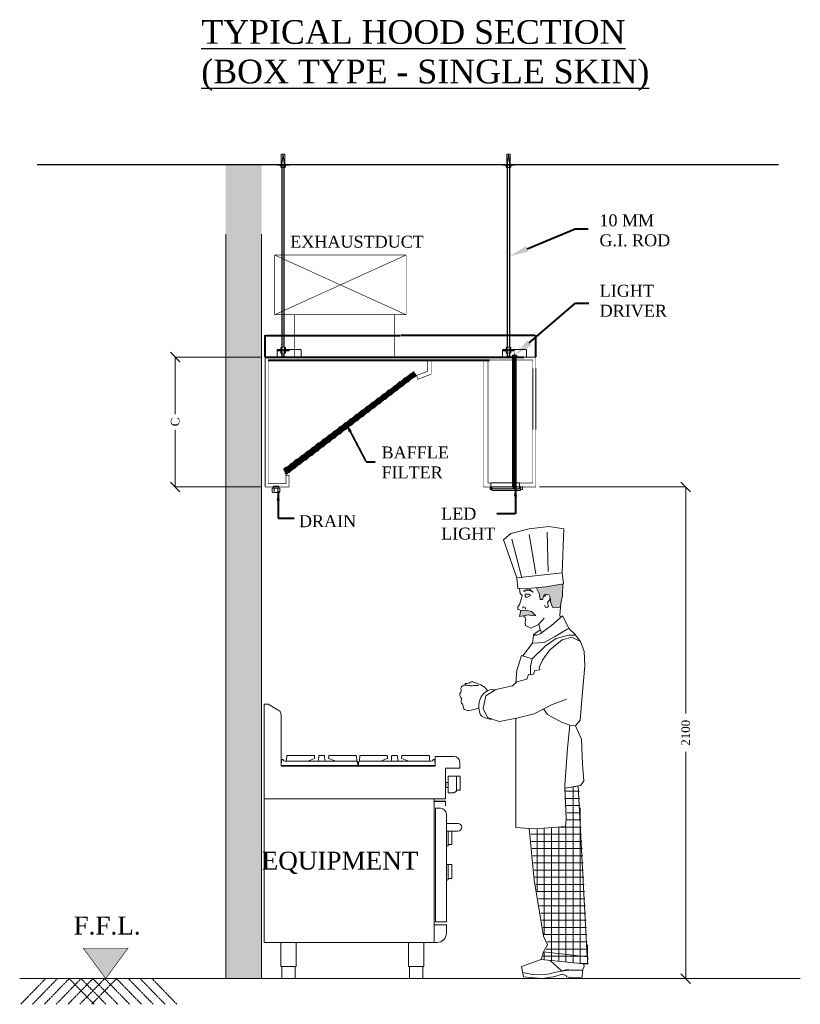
# Model space of a CAD drawing. Header units: millimetres. Extents: x 31882 to 271790, y -35693 to 24917.
# Tile 180 of 256: x 83879 to 91774, y -8847 to 1117. Entities that reach past the tile are written whole.
import ezdxf
from ezdxf import colors
from ezdxf.entities.mleader import LeaderData, LeaderLine
from ezdxf.math import Vec2, Vec3

# ---------------------------------------------------------------- set-up
doc = ezdxf.new("R2010")
doc.units = ezdxf.units.MM
doc.header["$MEASUREMENT"] = 0
doc.header["$PDMODE"] = 35
doc.linetypes.add('( Dashed )', pattern=[0.75, 0.5, -0.25])
doc.linetypes.add('HIDDENX2', pattern=[19.05, 12.7, -6.35])
doc.layers.get('Defpoints').update_dxf_attribs({"color": 251})
for name, color, linetype, lineweight in [('chef', 7, 'Continuous', 13), ('CKD-Dimensions', 152, 'Continuous', 0), ('CKD-Equipements', 252, 'Continuous', 0), ('CKD-HOOD', 1, '( Dashed )', 15), ('WALL', 7, 'Continuous', 40)]:
    doc.layers.add(name, color=color, linetype=linetype, lineweight=lineweight)
doc.styles.add('CKD_Dimension Text', font='BOOKOS.TTF', dxfattribs={"height": 50})
doc.styles.get("Standard").update_dxf_attribs({"font": 'arial.ttf'})
doc.dimstyles.new('CKD-Dimensions', dxfattribs={"dimtxt": 50, "dimasz": 50, "dimexe": 0, "dimexo": 20, "dimgap": 20, "dimtad": 0, "dimdec": 0, "dimzin": 4, "dimdsep": 46, "dimtxsty": 'CKD_Dimension Text', "dimblk": 'OBLIQUE', "dimcen": 12, "dimclrd": 150, "dimclre": 150, "dimclrt": 7, "dimazin": 2, "dimtfac": 1, "dimtdec": 0, "dimtofl": 0, "dimtmove": 1, "dimatfit": 2, "dimfxl": 1, "dimtfillclr": 7, "dimtolj": 1, "dimtzin": 0, "dimlwd": -1, "dimlwe": -1, "dimarcsym": 0})
doc.dimstyles.new('SA DESIGN', dxfattribs={"dimtxt": 10, "dimasz": 4, "dimexe": 1, "dimexo": 1, "dimgap": 1, "dimtad": 0, "dimtih": 1, "dimtoh": 1, "dimdec": 0, "dimzin": 0, "dimdsep": 46, "dimtxsty": 'Standard', "dimcen": 0.09, "dimclrd": 7, "dimclre": 1, "dimclrt": 256, "dimadec": 0, "dimazin": 0, "dimtfac": 1, "dimtdec": 0, "dimtofl": 0, "dimtmove": 1, "dimatfit": 3, "dimfxl": 1, "dimtfillclr": 256, "dimtolj": 1, "dimtzin": 0, "dimarcsym": 0})

# ---------------------------------------------------------------- blocks, each defined once
blk = doc.blocks.new('*D345')
at = {"layer": 'CKD-HOOD', "color": 1, "lineweight": -2}
for p, q in [((600739.5, 10832.9), (600739.5, 10946.5)), ((602165.3, 10832.9), (602165.3, 10946.5))]:
    blk.add_line(p, q, dxfattribs=at)
at = {"layer": 'CKD-HOOD', "color": 7, "lineweight": -2}
for p, q in [((600743.5, 10945.5), (601449.9, 10945.5)), ((602161.3, 10945.5), (601454.9, 10945.5))]:
    blk.add_line(p, q, dxfattribs=at)
at = {"layer": 'CKD-HOOD', "color": 7, "ltscale": 0.25}
for points in [[(600743.5, 10946.2), (600743.5, 10944.8), (600739.5, 10945.5)], [(602161.3, 10944.8), (602161.3, 10946.2), (602165.3, 10945.5)]]:
    blk.add_solid(points, dxfattribs=at)
at = {"layer": 'Defpoints', "color": 0, "ltscale": 0.25}
for p in [(602165.3, 10945.5), (600739.5, 10831.9), (602165.3, 10831.9)]:
    blk.add_point(p, dxfattribs=at)
at = {"layer": 'CKD-HOOD', "lineweight": -2, "ltscale": 0.25, "insert": (601452.4, 10945.5), "char_height": 10, "attachment_point": 5}
blk.add_mtext('\\A1;{\\H0.4x;B}', dxfattribs=at)
blk = doc.blocks.new('_Oblique')
at = {"color": 0, "linetype": 'ByBlock', "lineweight": -2}
blk.add_line((-0.5, -0.5), (0.5, 0.5), dxfattribs=at)
blk = doc.blocks.new('*D329')
at = {"layer": 'CKD-Dimensions', "color": 150, "ltscale": 4}
for p, q in [((602185.3, 10147.1), (602954.5, 10147.1)), ((602954.5, 10147.1), (602954.5, 8952.9)), ((602954.5, 7555.9), (602954.5, 8750.2)), ((602681, 7555.9), (602954.5, 7555.9))]:
    blk.add_line(p, q, dxfattribs=at)
at = {"layer": 'Defpoints', "color": 0, "ltscale": 10}
for p in [(602165.3, 10147.1), (602661, 7555.9), (602954.5, 7555.9)]:
    blk.add_point(p, dxfattribs=at)
at = {"layer": 'CKD-Dimensions', "color": 150, "linetype": 'ByBlock', "ltscale": 10, "xscale": 50, "yscale": 50, "zscale": 50}
for p, rotation in [((602954.5, 10147.1), 90), ((602954.5, 7555.9), 270)]:
    blk.add_blockref('_Oblique', p, dxfattribs=dict(at, rotation=rotation))
at = {"layer": 'CKD-Dimensions', "color": 7, "ltscale": 10, "insert": (602954.5, 8851.5), "char_height": 45, "attachment_point": 5, "rotation": 90, "style": 'CKD_Dimension Text'}
blk.add_mtext('\\A1;2100', dxfattribs=at)
blk = doc.blocks.new('*D330')
at = {"layer": 'CKD-Dimensions', "color": 150, "ltscale": 4}
for p, q in [((600719.5, 10831.9), (600265.6, 10831.9)), ((600265.6, 10831.9), (600265.6, 10531.5)), ((600265.6, 10147.1), (600265.6, 10447.6)), ((600719.5, 10147.1), (600265.6, 10147.1))]:
    blk.add_line(p, q, dxfattribs=at)
at = {"layer": 'Defpoints', "color": 0, "ltscale": 10}
for p in [(600265.6, 10831.9), (600739.5, 10831.9), (600739.5, 10147.1)]:
    blk.add_point(p, dxfattribs=at)
at = {"layer": 'CKD-Dimensions', "color": 150, "linetype": 'ByBlock', "ltscale": 10, "xscale": 50, "yscale": 50, "zscale": 50}
for p, rotation in [((600265.6, 10831.9), 90), ((600265.6, 10147.1), 270)]:
    blk.add_blockref('_Oblique', p, dxfattribs=dict(at, rotation=rotation))
at = {"layer": 'CKD-Dimensions', "color": 7, "ltscale": 10, "insert": (600265.6, 10489.5), "char_height": 45, "attachment_point": 5, "rotation": 90, "style": 'CKD_Dimension Text'}
blk.add_mtext('\\A1;C', dxfattribs=at)
blk = doc.blocks.new('Equipment-01section')
at = {"layer": 'CKD-Equipements', "ltscale": 3}
for p, q in [((0, 740.5), (0, 1130)), ((0, 1130), (16.5, 1130)), ((16.5, 1130), (58.4, 1105.8)), ((70.4, 1085), (70.4, 875)), ((70.4, 878), (71.6, 901.1)), ((73.1, 902.5), (77, 902.5)), ((86.4, 894.5), (87.9, 894.5)), ((87.9, 894.5), (380.6, 894.5)), ((92.9, 899.2), (93.7, 916.1)), ((95.7, 918), (205.5, 918)), ((207, 906.2), (186.9, 898.4)), ((207.5, 916.1), (208, 907.2)), ((223.9, 899.2), (224.8, 916.1)), ((226.8, 918), (247, 918)), ((249, 916.1), (249.9, 899.2)), ((266.3, 916.1), (265.8, 907.2)), ((267.1, 906), (286.9, 898.4)), ((378.1, 918), (268.3, 918)), ((381.1, 897), (380.1, 916.1)), ((392.7, 897), (393.7, 916.1)), ((685.9, 894.5), (393.2, 894.5)), ((395.7, 918), (505.5, 918)), ((506.7, 906), (486.9, 898.4)), ((507.5, 916.1), (508, 907.2)), ((524.8, 916.1), (523.9, 899.2)), ((547, 918), (526.8, 918)), ((549.9, 899.2), (549, 916.1)), ((566.3, 916.1), (565.8, 907.2)), ((566.8, 906.2), (586.9, 898.4)), ((678.1, 918), (568.3, 918)), ((680.9, 899.2), (680.1, 916.1)), ((687.4, 894.5), (685.9, 894.5)), ((700.7, 902.5), (696.8, 902.5)), ((703.4, 878), (702.2, 901.1)), ((704.2, 875), (704.2, 915)), ((704.2, 915), (781.2, 915)), ((70.4, 878), (385.4, 878)), ((70.4, 875), (704.2, 875)), ((385.4, 878), (384.8, 889.8)), ((388.4, 878), (389, 889.8)), ((703.4, 878), (388.4, 878)), ((805.2, 866), (747.2, 866)), ((747.2, 866), (747.2, 740.5)), ((805.2, 891), (805.2, 866)), ((757.7, 764.5), (757.7, 834)), ((757.7, 834), (806.8, 833.1)), ((791.8, 833.4), (791.8, 775.6)), ((806.8, 833.1), (806.8, 775.9)), ((757.7, 807.3), (748.6, 807.3)), ((748.6, 807.3), (748.6, 786.7)), ((748.6, 786.7), (757.7, 786.7)), ((757.7, 786.7), (757.7, 807.3)), ((791.8, 771), (780.8, 764.9)), ((806.8, 775.9), (791.8, 775.6)), ((791.8, 775.6), (791.8, 771)), ((747.2, 740.5), (0, 740.5)), ((700, 740.5), (0, 740.5)), ((0, 740.5), (0, 148.8)), ((744.7, 731), (699, 731)), ((699, 731), (699, 729.8)), ((744.7, 729.8), (699, 729.8)), ((700, 148.8), (700, 740.5)), ((780.8, 764.9), (757.7, 764.5)), ((704.9, 233.7), (704.9, 701)), ((704.9, 701), (726.1, 701)), ((746, 728.6), (746, 711)), ((746, 711), (747.2, 711)), ((747.2, 728.6), (747.2, 711)), ((750.1, 677), (750.1, 233.7)), ((797.6, 638.8), (750.1, 638.8)), ((750.1, 638.8), (750.1, 607.1)), ((813.4, 623), (813.4, 623)), ((750.1, 607.1), (797.6, 607.1)), ((757.7, 548.7), (757.7, 607.1)), ((772.7, 607.1), (772.7, 554.3)), ((750.1, 543.2), (756.7, 546.9)), ((770.8, 552.3), (758.7, 552.1)), ((750.1, 470), (770.8, 469.7)), ((757.7, 408.7), (757.7, 469.9)), ((772.7, 467.7), (772.7, 414.3)), ((750.1, 403.2), (756.7, 406.9)), ((770.8, 412.3), (758.7, 412.1)), ((750.1, 221.5), (700, 221.5)), ((700, 221.5), (700, 148.8)), ((750.1, 233.7), (704.9, 233.7)), ((750.1, 186.8), (750.1, 221.5)), ((0, 148.8), (700, 148.8)), ((132.7, 148.8), (69.2, 148.8)), ((69.2, 148.8), (69.2, 50)), ((132.7, 50), (132.7, 148.8)), ((657.7, 148.8), (594.2, 148.8)), ((594.2, 148.8), (594.2, 50)), ((657.7, 50), (657.7, 148.8)), ((700, 148.8), (712.1, 148.8)), ((69.2, 50), (132.7, 50)), ((128.1, 50), (73.8, 50)), ((73.8, 50), (73.8, 0)), ((128.1, 0), (128.1, 50)), ((594.2, 50), (657.7, 50)), ((653.1, 50), (598.8, 50)), ((598.8, 50), (598.8, 0)), ((653.1, 0), (653.1, 50)), ((73.8, 0), (128.1, 0)), ((598.8, 0), (653.1, 0))]:
    blk.add_line(p, q, dxfattribs=at)
at = {"layer": 'CKD-Equipements', "linetype": 'HIDDENX2', "ltscale": 5}
blk.add_line((50, 0), (-10, 0), dxfattribs=at)
at = {"layer": 'CKD-Equipements', "ltscale": 3}
for centre, radius, start, end in [((46.4, 1085), 24, 0, 60), ((73.1, 901), 1.5, 90, 177), ((77, 901), 1.5, 9.0846, 90), ((86.4, 902.5), 8, 189.0846, 270.0001), ((87.9, 899.5), 5, 270, 357), ((95.7, 916), 2, 90, 177), ((188.3, 894.9), 3.81, 111.1527, 185.6138), ((205.5, 916), 2, 3, 90), ((206.4, 907.8), 1.71, 291.3225, 341.3422), ((219, 899.5), 4.96, 280.8591, 356.8687), ((226.8, 916), 2, 90, 177), ((247, 916), 2, 3, 90), ((254.8, 899.4), 4.94, 183, 259.2745), ((267.8, 908.1), 2.21, 203.4972, 250.127), ((268.3, 916), 2, 90, 177), ((285.5, 894.9), 3.74, 356.9419, 68.9541), ((378.1, 916), 2, 3, 90), ((379.7, 889.5), 5.13, 3.4573, 79.6991), ((386, 897.3), 5, 183, 231.254), ((379.8, 889.5), 5, 3, 51.254), ((394.1, 889.5), 5.13, 100.3009, 176.5427), ((394, 889.5), 5, 128.746, 177), ((387.8, 897.3), 5, 308.746, 357), ((395.7, 916), 2, 90, 177), ((488.3, 894.9), 3.74, 111.0459, 183.0581), ((505.5, 916), 2, 3, 90), ((506, 908.1), 2.21, 289.873, 336.5028), ((519, 899.4), 4.94, 280.7255, 357), ((526.8, 916), 2, 90, 177), ((547, 916), 2, 3, 90), ((554.8, 899.5), 4.96, 183.1313, 259.1409), ((567.4, 907.8), 1.71, 198.6578, 248.6775), ((568.3, 916), 2, 90, 177), ((585.5, 894.9), 3.81, 354.3862, 68.8473), ((678.1, 916), 2, 3, 90), ((685.9, 899.5), 5, 183, 270), ((687.4, 902.5), 8, 269.9999, 350.9154), ((696.8, 901), 1.5, 90, 170.9154), ((700.7, 901), 1.5, 3, 90), ((781.2, 891), 24, 0, 90), ((744.7, 728.6), 2.45, 0, 90), ((744.7, 728.6), 1.25, 0, 90), ((726.1, 677), 24, 0, 90), ((797.6, 623), 15.9, 0, 90), ((797.6, 623), 15.9, 270, 0), ((755.7, 548.7), 2, 299, 0), ((758.7, 551.1), 1, 91, 180), ((770.7, 554.3), 2, 271, 360), ((770.7, 467.7), 2, 0, 89), ((755.7, 408.7), 2, 299, 0), ((758.7, 411.1), 1, 91, 180), ((770.7, 414.3), 2, 271, 360), ((712.1, 186.8), 38, 270, 0)]:
    blk.add_arc(centre, radius, start, end, dxfattribs=at)
blk = doc.blocks.new('*X333')
at = {"color": 0}
for p, q in [((6157, 4687.5), (6215, 4687.5)), ((6187.5, 3940.5), (6187.5, 4705.9)), ((6158.1, 4656.2), (6216.6, 4656.2)), ((6159.2, 4625), (6218.2, 4625)), ((6160.4, 4593.7), (6219.9, 4593.7)), ((6218.7, 3937.3), (6218.7, 4615.4)), ((6161, 4562.5), (6221.5, 4562.5)), ((6031.2, 4250.1), (6031.2, 4523.1)), ((6062.5, 4061.8), (6062.5, 4525.8)), ((6093.7, 3949.9), (6093.7, 4528.5)), ((6125, 3946.8), (6125, 4531.2)), ((6126, 4531.2), (6223.2, 4531.2)), ((6156.2, 3943.6), (6156.2, 4533.9)), ((6003.7, 4500), (6224.8, 4500)), ((6006.7, 4468.7), (6226.4, 4468.7)), ((6009.7, 4437.5), (6228.1, 4437.5)), ((6012.7, 4406.2), (6229.7, 4406.2)), ((6015.7, 4375), (6231.3, 4375)), ((6018.7, 4343.7), (6233, 4343.7)), ((6021.7, 4312.5), (6234.6, 4312.5)), ((6026.1, 4281.2), (6236.3, 4281.2)), ((6031.3, 4250), (6237.9, 4250)), ((6036.5, 4218.7), (6239.5, 4218.7)), ((6041.6, 4187.5), (6241.2, 4187.5)), ((6046.8, 4156.2), (6242.8, 4156.2)), ((6052, 4125), (6244.4, 4125)), ((6057.2, 4093.7), (6246.1, 4093.7)), ((6062.4, 4062.5), (6247.7, 4062.5)), ((6070.2, 4000), (6251, 4000)), ((6074.8, 4031.2), (6249.3, 4031.2)), ((6250, 3934.1), (6250, 4018.7)), ((6057.7, 3968.7), (6252.6, 3968.7)), ((6062.5, 3953.1), (6062.5, 3984.7)), ((6216.8, 3937.5), (6254.6, 3937.5))]:
    blk.add_line(p, q, dxfattribs=at)
blk = doc.blocks.new('chef')
at = {"layer": 'chef'}
for points in [[(161.1, 1624.6), (162.6, 1575.7), (169.3, 1546.3), (170.4, 1532.1), (179, 1528.3), (203.8, 1529.9), (211, 1547.5), (213.5, 1568), (213.1, 1569.7), (218.2, 1579.7), (229.4, 1581.6), (237.4, 1579.6), (245.5, 1561.2), (255.1, 1560.4), (258.3, 1586), (271.1, 1609.8), (231, 1613.4)], [(272.7, 1495), (286.2, 1494.2), (302.5, 1497), (322.4, 1493.4), (339.9, 1491.4), (334.3, 1515.1), (313.2, 1516.9), (289.8, 1511.3), (279.1, 1500.6)]]:
    blk.add_hatch(color=8, dxfattribs=at).paths.add_polyline_path(points)
for p, q in [((156.6, 1851.6), (219.4, 1861.1)), ((164.2, 1670.7), (156.6, 1851.6)), ((219.4, 1861.1), (299.3, 1851.6)), ((225.4, 1838), (221.4, 1676.3)), ((299.3, 1828.5), (272.7, 1667.1)), ((299.3, 1851.6), (375.7, 1832.5)), ((375.7, 1832.5), (405.9, 1805.8)), ((329.9, 1649.6), (371.7, 1809.8)), ((405.9, 1805.8), (351, 1649.6)), ((161.1, 1624.6), (162.6, 1575.7)), ((237.4, 1579.6), (229.4, 1581.6)), ((258.3, 1586), (255.1, 1560.4)), ((271.1, 1609.8), (258.3, 1586)), ((300.9, 1598.7), (282.2, 1591.6)), ((297.2, 1601.4), (282.9, 1591.2)), ((301.3, 1582.4), (293.8, 1576.9)), ((311.7, 1600.5), (297.2, 1601.4)), ((321.6, 1594), (300.9, 1598.7)), ((315.9, 1582.4), (301.3, 1582.4)), ((322.2, 1597.9), (311.7, 1600.5)), ((315.9, 1582.4), (316.8, 1574.9)), ((321.6, 1594), (322.2, 1597.9)), ((336.3, 1585.6), (328.3, 1577.7)), ((338.9, 1606.2), (336.3, 1585.6)), ((162.6, 1575.7), (169.3, 1546.3)), ((169.3, 1546.3), (173.3, 1494.6)), ((211, 1547.5), (203.8, 1529.9)), ((213.4, 1567.6), (211, 1547.5)), ((245.5, 1561.2), (237.4, 1579.6)), ((255.1, 1560.4), (245.5, 1561.2)), ((293.8, 1576.9), (308.1, 1570.9)), ((308.1, 1570.9), (315.2, 1570.9)), ((316.8, 1574.9), (315.2, 1570.9)), ((328.3, 1577.7), (330.3, 1571.7)), ((330.3, 1571.7), (339.9, 1539.5)), ((179, 1528.3), (170.4, 1532.1)), ((203.8, 1529.9), (179, 1528.3)), ((279.1, 1500.6), (272.7, 1495)), ((289.8, 1511.3), (279.1, 1500.6)), ((313.2, 1516.9), (289.8, 1511.3)), ((334.3, 1515.1), (313.2, 1516.9)), ((316.8, 1527.6), (314.4, 1521.2)), ((322.8, 1530), (316.8, 1527.6)), ((327.6, 1524.8), (322.8, 1530)), ((339.9, 1518), (333.5, 1515.7)), ((339.9, 1491.4), (334.3, 1515.1)), ((339.9, 1539.5), (345.8, 1532.4)), ((346.2, 1520), (339.9, 1518)), ((345.8, 1532.4), (346.2, 1520)), ((162.8, 1493.2), (135, 1440.6)), ((162.8, 1493.2), (207.3, 1453.8)), ((173.3, 1494.6), (170.8, 1486.1)), ((260.8, 1458), (238.1, 1484.3)), ((272.7, 1495), (286.2, 1494.2)), ((286.2, 1494.2), (302.5, 1497)), ((302.5, 1497), (322.4, 1493.4)), ((316, 1487), (313.2, 1480.7)), ((313.2, 1480.7), (316, 1466)), ((316, 1466), (315.2, 1454.4)), ((321.6, 1491.4), (316, 1487)), ((322.4, 1493.4), (339.9, 1491.4)), ((113.2, 1419.4), (88.9, 1388)), ((135, 1440.6), (113.2, 1419.4)), ((143.5, 1438.1), (134.4, 1442.9)), ((195.6, 1407.1), (143.5, 1438.1)), ((207.3, 1453.8), (254.8, 1419.5)), ((257.3, 1446.2), (249.1, 1423.6)), ((266.3, 1427), (253.7, 1436.2)), ((254.8, 1419.5), (267.9, 1414.3)), ((260, 1458.9), (257.3, 1446.2)), ((292.6, 1443.3), (260.8, 1458)), ((283.4, 1414.3), (266.3, 1427)), ((315.2, 1454.4), (292.6, 1443.3)), ((88.9, 1388), (73.8, 1346.6)), ((88.9, 1388), (124.3, 1405.2)), ((136, 1414.3), (108.7, 1413.5)), ((124.3, 1405.2), (163.8, 1394.6)), ((188.6, 1400.2), (136, 1414.3)), ((163.8, 1394.6), (216.4, 1352.6)), ((233.1, 1369.8), (188.6, 1400.2)), ((238.5, 1384.1), (195.6, 1407.1)), ((285.4, 1381.3), (238.5, 1384.1)), ((267.9, 1414.3), (283.4, 1414.3)), ((282.6, 1414.3), (285.4, 1381.3)), ((285.4, 1381.3), (326.1, 1328.9)), ((73.8, 1346.6), (70.7, 1287.4)), ((216.4, 1352.6), (245.2, 1310.7)), ((287.2, 1316.2), (233.1, 1369.8)), ((245.2, 1310.7), (258.3, 1281.8)), ((330.7, 1330.4), (287.2, 1316.2)), ((287.2, 1316.2), (294.8, 1284.4)), ((330.7, 1330.4), (349.9, 1268.7)), ((70.7, 1287.4), (82.4, 1164)), ((258.3, 1281.8), (255.3, 1271.2)), ((255.3, 1271.2), (276.5, 1268.7)), ((276.5, 1268.7), (281.6, 1253)), ((294.8, 1284.4), (294.8, 1250.9)), ((349.9, 1268.7), (354.9, 1216.6)), ((281.6, 1253), (290.2, 1250)), ((290.2, 1250), (302.8, 1252.5)), ((302.8, 1252.5), (309.9, 1232.8)), ((309.9, 1232.8), (349.9, 1221.7)), ((349.9, 1221.7), (368.1, 1206)), ((368.1, 1206), (436.3, 1190.3)), ((436.3, 1190.3), (478.3, 1164)), ((485.2, 1201.7), (470.4, 1185)), ((82.4, 1164), (90.5, 1064.4)), ((208.3, 1127.1), (145.6, 1150.9)), ((478.3, 1164), (488.9, 1111.4)), ((279.1, 1090.7), (208.3, 1127.1)), ((241.2, 1110.2), (224, 1087.7)), ((488.9, 1111.4), (470.7, 1075)), ((90.5, 1064.4), (108.7, 1040.6)), ((166.3, 1056.3), (132.4, 1043.2)), ((224, 1087.7), (166.3, 1056.3)), ((349.9, 1072), (279.1, 1090.7)), ((423.2, 1058.8), (349.9, 1072)), ((354.9, 621.5), (354.9, 1071.1)), ((354.9, 1066.1), (354.9, 1071.1)), ((470.7, 1075), (423.2, 1058.8)), ((108.7, 1040.6), (84.9, 985.5)), ((132.4, 1043.2), (108.7, 1040.6)), ((132.4, 1043.2), (142.5, 949.1)), ((84.9, 985.5), (79.8, 883.4)), ((142.5, 949.1), (153.2, 796.9)), ((79.8, 883.4), (74.8, 812.6)), ((74.8, 812.6), (87.9, 794.4)), ((87.9, 794.4), (152.7, 784.2)), ((153.2, 796.9), (148.1, 657.9)), ((148.1, 657.9), (150.6, 626.5)), ((150.6, 626.5), (274, 615.9)), ((60.1, 59.2), (58.8, 89.3)), ((60.1, 59.2), (250.3, 78.4)), ((76.3, 62.2), (73.8, 49.6)), ((73.8, 49.6), (79.8, 34.9)), ((213.8, 73.8), (166.8, 31.4)), ((250.3, 78.4), (331.7, 50.1)), ((331.7, 50.1), (323.5, 7.6)), ((79.7, 34.9), (127.9, 34.4)), ((121.8, 3), (82.3, 5.7)), ((145.6, 6.6), (121.8, 3)), ((127.9, 34.4), (144.6, 38)), ((144.6, 38), (166.3, 30.9)), ((145.5, 33.1), (183, 27.3)), ((146.6, 11.4), (145.6, 6.6)), ((146.1, 11.2), (162.1, 18.3)), ((199.7, 7.1), (162.1, 18.3)), ((183, 27.3), (222.4, 18.2)), ((246.2, 0), (199.7, 7.1)), ((222.4, 18.2), (286.2, 17.2)), ((295.3, 4), (246.2, 0)), ((286.2, 17.2), (326.8, 24.7)), ((323.5, 7.6), (295.3, 4))]:
    blk.add_line(p, q, dxfattribs=at)
at = {"layer": 'chef', "color": 8}
blk.add_line((240.6, 110.2), (58.8, 89.3), dxfattribs=at)
at = {"layer": 'chef', "color": 0}
blk.add_line((250.3, 78.4), (240.6, 110.2), dxfattribs=at)
at = {"layer": 'chef'}
for points in [[(347, 1605.9), (291.8, 1607.9), (231, 1613.4), (158.6, 1625), (164.2, 1670.7), (351, 1649.6), (347, 1605.9)], [(237.3, 1572.5), (229.4, 1581.6), (218.2, 1579.7), (213.1, 1569.7), (215.8, 1557.8), (223.8, 1548.7), (223, 1542.3), (220.2, 1531.6), (226.6, 1528), (233.7, 1529.6), (235.7, 1537.9)], [(442.5, 1186.5), (446.3, 1189), (451.6, 1189.9), (461.1, 1189)], [(461.1, 1189), (471.8, 1184.4), (478.6, 1180.3), (484.6, 1175.4), (490, 1169.8), (494.6, 1163.6), (498.5, 1157), (501.6, 1150.1), (504, 1143), (505.6, 1135.8), (506.5, 1128.6), (506.8, 1121.3), (506.5, 1114.2), (505.7, 1107.1), (504.4, 1100.1), (502.7, 1093.2), (499.6, 1086.6), (494.2, 1080.6), (485.5, 1075.1), (472.6, 1070.5), (454.5, 1066.9)], [(299.3, 617.6), (354.9, 621.5)]]:
    blk.add_lwpolyline(points, dxfattribs=at)
for points in [[(528.9, 1220.4, -0.052815), (513, 1215.3, 0.103951), (498.5, 1208.8, -0.065817), (485.2, 1201.7, -0.176292)], [(528.3, 1220.2, -0.001804), (528.9, 1220.4, -0.233562), (541.2, 1220.1)], [(541.2, 1220.1, 0.108941), (560.3, 1214.8, -0.414214), (563.6, 1211.6, -0.15674), (562.5, 1208, 0.641105)], [(540.5, 1206, 0.018879), (548.6, 1207.1, -0.075316), (568.2, 1207.6, -0.494915), (579.6, 1187.9, 0.299081), (581.3, 1178.9, -0.424776), (580.5, 1157.7, 0.30895), (578.5, 1149.4, -0.291598), (574.4, 1129.7, 0.218333), (571.8, 1122.6, -0.255734), (565.6, 1108.4, -0.191564), (549.3, 1103.8, -0.067384), (506.5, 1114.2, -0.655907)], [(540.5, 1206, -0.063579), (528.3, 1206.3, 0.079822), (508.8, 1206.3, 0.040767)]]:
    blk.add_lwpolyline(points, format="xyb", dxfattribs=at)
at = {"layer": 'chef', "color": 0}
blk.add_lwpolyline([(299.3, 617.6), (299.3, 617.6), (279.1, 406.5), (279.1, 406.5), (240.6, 175), (224.5, 139.6), (240.6, 110.2), (250.3, 78.4), (60.1, 59.2), (58.8, 89.3), (61.7, 89.6), (61.7, 89.6), (61.7, 89.6), (98.6, 792.9), (152.7, 784.2), (148.1, 657.9), (150.6, 626.5), (274, 615.9)], close=True, dxfattribs=at)
at = {"layer": 'chef'}
for centre, radius, start, end in [((285.6, 38.5), 206, 180.9792, 189.1478), ((132.9, -23.2), 57.7, 77.3288, 90)]:
    blk.add_arc(centre, radius, start, end, dxfattribs=at)
at = {"layer": 'chef', "color": 8, "extrusion": (0, 0, -1), "xscale": 0.9449999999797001, "yscale": 0.9449999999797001, "zscale": -0.9449999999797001}
blk.add_blockref('*X333', (-5966.5, -3658.2), dxfattribs=at)
blk = doc.blocks.new('SS')
at = {"layer": 'CKD-HOOD'}
blk.add_hatch(color=9, dxfattribs=at).paths.add_polyline_path([(600635.8, 11847.5), (600531.8, 11847.5), (600531.8, 7555.9), (600720.8, 7555.9), (600720.8, 11847.5)])
at = {"layer": 'CKD-HOOD', "lineweight": -3}
h = blk.add_hatch(color=0, dxfattribs=at)
h.paths.add_polyline_path([(602067.8, 10831.9), (602067.8, 10841.5), (602053.4, 10841.5), (602053.4, 10831.9)])
h.paths.add_polyline_path([(602049.2, 10831.9), (602049.2, 10841.5), (602037.6, 10841.5), (602037.6, 10831.9)])
h.paths.add_polyline_path([(602053.4, 10831.9), (602053.4, 10841.5), (602049.2, 10841.5), (602049.2, 10831.9)])
at = {"layer": 'CKD-HOOD', "lineweight": -2}
h = blk.add_hatch(dxfattribs=at)
h.set_pattern_fill('ANSI31', scale=1.575, style=0)
h.set_pattern_definition([(45, (595797.173, 3823.038), (-3.5359758, 3.5359758), [])])
h.paths.add_polyline_path([(601536.1, 10734.9), (601522, 10756.2), (600837.3, 10240.7), (600849.7, 10211.2)])
at = {"layer": 'CKD-HOOD'}
h = blk.add_hatch(color=52, dxfattribs=at)
h.set_gradient(color1=(217, 207, 18), rotation=90, one_color=1, tint=1, name='INVCYLINDER')
h.paths.add_polyline_path([(601934.2, 10147), (602085, 10147), (602085, 10127.8), (601934.2, 10127.8)])
at = {"layer": 'CKD-HOOD', "lineweight": -3}
blk.add_hatch(color=0, dxfattribs=at).paths.add_polyline_path([(602058, 10142.9), (602058, 10147.5), (602054.9, 10147.5), (602050.7, 10147.5), (602047, 10147.5), (602047, 10142.9)])
at = {"layer": 'CKD-HOOD', "ltscale": 4}
h = blk.add_hatch(color=1, dxfattribs=at)
h.dxf.hatch_style = 1
h.paths.add_polyline_path([(600017.2, 7716.2), (599781.2, 7716.2), (599899.2, 7555.9)])
at = {"layer": 'CKD-HOOD', "color": 2}
for p, q in [((600824.5, 11847.5), (600824.5, 11901.9)), ((600843.3, 11901.9), (600824.5, 11901.9)), ((600833.9, 11901.9), (600827.6, 11847.5)), ((600840.2, 11847.5), (600833.9, 11901.9)), ((600843.3, 11847.5), (600843.3, 11901.9)), ((602011.7, 11847.5), (602011.7, 11901.9)), ((602030.6, 11901.9), (602011.7, 11901.9)), ((602021.2, 11901.9), (602014.9, 11847.5)), ((602027.5, 11847.5), (602021.2, 11901.9)), ((602030.6, 11847.5), (602030.6, 11901.9))]:
    blk.add_line(p, q, dxfattribs=at)
at = {"layer": 'CKD-HOOD', "color": 0, "lineweight": -3}
for p, q in [((599539.1, 11847.5), (603444.8, 11847.5)), ((602047, 10141.6), (602047, 10147.5)), ((602058, 10147.5), (602058, 10141.6))]:
    blk.add_line(p, q, dxfattribs=at)
at = {"layer": 'CKD-HOOD', "color": 1}
for p, q in [((600802.4, 11843.5), (600802.4, 11847.5)), ((600827.6, 11847.5), (600802.4, 11847.5)), ((600802.4, 11843.5), (600827.6, 11843.5)), ((600822.1, 11832.7), (600822.1, 11841.4)), ((600832.2, 11843.6), (600824, 11842.4)), ((600843.3, 11847.5), (600824.5, 11847.5)), ((600826, 11843.5), (600826, 11847.5)), ((600826.8, 11832.7), (600826.8, 11841.4)), ((600827.6, 11842.9), (600827.6, 11847.5)), ((600829.2, 11843.1), (600829.2, 11847.5)), ((600843.8, 11842.4), (600835.6, 11843.6)), ((600838.6, 11843.2), (600838.6, 11847.5)), ((600865.4, 11847.5), (600840.2, 11847.5)), ((600840.2, 11843), (600840.2, 11847.5)), ((600865.4, 11843.5), (600840.2, 11843.5)), ((600841, 11832.7), (600841, 11841.4)), ((600841.8, 11843.5), (600841.8, 11847.5)), ((600845.7, 11832.7), (600845.7, 11841.4)), ((600865.4, 11843.5), (600865.4, 11847.5)), ((601989.7, 11843.5), (601989.7, 11847.5)), ((602014.9, 11847.5), (601989.7, 11847.5)), ((601989.7, 11843.5), (602014.9, 11843.5)), ((602009.3, 11832.7), (602009.3, 11841.4)), ((602019.5, 11843.6), (602011.3, 11842.4)), ((602030.6, 11847.5), (602011.7, 11847.5)), ((602013.3, 11843.5), (602013.3, 11847.5)), ((602014.1, 11832.7), (602014.1, 11841.4)), ((602014.9, 11842.9), (602014.9, 11847.5)), ((602016.4, 11843.1), (602016.4, 11847.5)), ((602031, 11842.4), (602022.8, 11843.6)), ((602025.9, 11843.2), (602025.9, 11847.5)), ((602052.7, 11847.5), (602027.5, 11847.5)), ((602027.5, 11843), (602027.5, 11847.5)), ((602052.7, 11843.5), (602027.5, 11843.5)), ((602028.2, 11832.7), (602028.2, 11841.4)), ((602029, 11843.5), (602029, 11847.5)), ((602033, 11832.7), (602033, 11841.4)), ((602052.7, 11843.5), (602052.7, 11847.5)), ((600832.2, 11830.4), (600824, 11831.6)), ((600843.8, 11831.6), (600835.6, 11830.4)), ((602019.5, 11830.4), (602011.3, 11831.6)), ((602031, 11831.6), (602022.8, 11830.4)), ((600802.4, 10865.4), (600802.4, 10869.3)), ((600827.6, 10869.3), (600802.4, 10869.3)), ((600802.4, 10865.4), (600827.6, 10865.4)), ((600822.1, 10873.7), (600822.1, 10882.3)), ((600822.1, 10853.7), (600822.1, 10862.4)), ((600832.2, 10884.6), (600824, 10883.4)), ((600832.2, 10871.4), (600824, 10872.6)), ((600832.2, 10871.4), (600824, 10872.6)), ((600832.2, 10871.4), (600824, 10872.6)), ((600832.2, 10864.6), (600824, 10863.5)), ((600832.2, 10851.5), (600824, 10852.7)), ((600826, 10865.4), (600826, 10869.3)), ((600826.8, 10873.7), (600826.8, 10882.3)), ((600826.8, 10853.7), (600826.8, 10862.4)), ((600827.6, 10872.1), (600827.6, 10869.4)), ((600827.6, 10872.1), (600827.6, 10869.4)), ((600827.6, 10872.1), (600827.6, 10869.4)), ((600827.6, 10869.4), (600827.6, 10864)), ((600827.6, 10852.1), (600827.6, 10836.2)), ((600829.2, 10871.9), (600829.2, 10869.4)), ((600829.2, 10869.4), (600829.2, 10864.2)), ((600829.2, 10851.9), (600829.2, 10834.6)), ((600843.8, 10883.4), (600835.6, 10884.6)), ((600843.8, 10872.6), (600835.6, 10871.4)), ((600843.8, 10872.6), (600835.6, 10871.4)), ((600843.8, 10872.6), (600835.6, 10871.4)), ((600843.8, 10863.5), (600835.6, 10864.6)), ((600843.8, 10852.7), (600835.6, 10851.5)), ((600838.6, 10871.8), (600838.6, 10869.4)), ((600838.6, 10869.4), (600838.6, 10864.2)), ((600838.6, 10851.9), (600838.6, 10834.6)), ((600840.2, 10872), (600840.2, 10869.4)), ((600840.2, 10872), (600840.2, 10869.4)), ((600840.2, 10872), (600840.2, 10869.4)), ((600840.2, 10869.4), (600840.2, 10864)), ((600865.4, 10869.3), (600840.2, 10869.3)), ((600865.4, 10865.4), (600840.2, 10865.4)), ((600840.2, 10852.1), (600840.2, 10836.2)), ((600841, 10873.7), (600841, 10882.3)), ((600841, 10853.7), (600841, 10862.4)), ((600841.8, 10865.4), (600841.8, 10869.3)), ((600845.7, 10873.7), (600845.7, 10882.3)), ((600845.7, 10853.7), (600845.7, 10862.4)), ((600865.4, 10865.4), (600865.4, 10869.3)), ((601989.7, 10865.4), (601989.7, 10869.3)), ((602014.9, 10869.3), (601989.7, 10869.3)), ((601989.7, 10865.4), (602014.9, 10865.4)), ((602009.3, 10873.7), (602009.3, 10882.3)), ((602009.3, 10853.7), (602009.3, 10862.4)), ((602019.5, 10884.6), (602011.3, 10883.4)), ((602019.5, 10871.4), (602011.3, 10872.6)), ((602019.5, 10871.4), (602011.3, 10872.6)), ((602019.5, 10871.4), (602011.3, 10872.6)), ((602019.5, 10864.6), (602011.3, 10863.5)), ((602019.5, 10851.5), (602011.3, 10852.7)), ((602013.3, 10865.4), (602013.3, 10869.3)), ((602014.1, 10873.7), (602014.1, 10882.3)), ((602014.1, 10853.7), (602014.1, 10862.4)), ((602014.9, 10872.1), (602014.9, 10869.4)), ((602014.9, 10872.1), (602014.9, 10869.4)), ((602014.9, 10872.1), (602014.9, 10869.4)), ((602014.9, 10869.4), (602014.9, 10864)), ((602014.9, 10852.1), (602014.9, 10836.2)), ((602016.4, 10871.9), (602016.4, 10869.4)), ((602016.4, 10869.4), (602016.4, 10864.2)), ((602016.4, 10851.9), (602016.4, 10834.6)), ((602031, 10883.4), (602022.8, 10884.6)), ((602031, 10872.6), (602022.8, 10871.4)), ((602031, 10872.6), (602022.8, 10871.4)), ((602031, 10872.6), (602022.8, 10871.4)), ((602031, 10863.5), (602022.8, 10864.6)), ((602031, 10852.7), (602022.8, 10851.5)), ((602025.9, 10871.8), (602025.9, 10869.4)), ((602025.9, 10869.4), (602025.9, 10864.2)), ((602025.9, 10851.9), (602025.9, 10834.6)), ((602027.5, 10872), (602027.5, 10869.4)), ((602027.5, 10872), (602027.5, 10869.4)), ((602027.5, 10872), (602027.5, 10869.4)), ((602027.5, 10869.4), (602027.5, 10864)), ((602052.7, 10869.3), (602027.5, 10869.3)), ((602052.7, 10865.4), (602027.5, 10865.4)), ((602027.5, 10852.1), (602027.5, 10836.2)), ((602028.2, 10873.7), (602028.2, 10882.3)), ((602028.2, 10853.7), (602028.2, 10862.4)), ((602029, 10865.4), (602029, 10869.3)), ((602033, 10873.7), (602033, 10882.3)), ((602033, 10853.7), (602033, 10862.4)), ((602052.7, 10865.4), (602052.7, 10869.3)), ((600739.5, 10831.9), (601780.7, 10831.9)), ((600739.5, 10831.9), (602165.3, 10831.9)), ((600739.5, 10831.9), (600739.5, 10147.1)), ((600755.2, 10816.2), (601780.7, 10816.2)), ((600840.2, 10836.2), (600827.6, 10836.2)), ((600829.2, 10834.6), (600827.6, 10836.2)), ((600838.6, 10834.6), (600829.2, 10834.6)), ((600840.2, 10836.2), (600838.6, 10834.6)), ((602027.5, 10836.2), (602014.9, 10836.2)), ((602016.4, 10834.6), (602014.9, 10836.2)), ((602025.9, 10834.6), (602016.4, 10834.6)), ((602027.5, 10836.2), (602025.9, 10834.6)), ((602149.5, 10770.8), (602149.5, 10449.7)), ((602165.3, 10770.8), (602165.3, 10449.7))]:
    blk.add_line(p, q, dxfattribs=at)
at = {"layer": 'CKD-HOOD', "color": 4}
for p, q in [((600827.6, 10883.9), (600827.6, 11842.1)), ((600829.2, 10884.1), (600829.2, 11842.1)), ((600838.6, 10884.2), (600838.6, 11842.1)), ((600840.2, 10884), (600840.2, 11842.1)), ((602014.9, 10883.9), (602014.9, 11842.1)), ((602016.4, 10884.1), (602016.4, 11842.1)), ((602025.9, 10884.2), (602025.9, 11842.1)), ((602027.5, 10884), (602027.5, 11842.1))]:
    blk.add_line(p, q, dxfattribs=at)
at = {"layer": 'CKD-HOOD'}
for p, q in [((600531.8, 7555.9), (600531.8, 11479)), ((600720.8, 11479), (600720.8, 7555.9)), ((600531.8, 10999.2), (600531.8, 7555.9)), ((600720.8, 7555.9), (600720.8, 10579.9)), ((600786.8, 10141.6), (600786.8, 10120.1)), ((600806.7, 10141.6), (600806.7, 10120.1))]:
    blk.add_line(p, q, dxfattribs=at)
at = {"layer": 'CKD-HOOD', "color": 1, "lineweight": -2}
for p, q in [((600739.5, 10831.9), (602102, 10831.9)), ((600755.2, 10816.2), (601920.7, 10816.2))]:
    blk.add_line(p, q, dxfattribs=at)
at = {"layer": 'CKD-HOOD', "color": 0, "lineweight": 80}
for p, q in [((602050.7, 10147.5), (602050.7, 10841.9)), ((602054.9, 10147.5), (602054.9, 10841.6))]:
    blk.add_line(p, q, dxfattribs=at)
at = {"layer": 'CKD-HOOD', "ltscale": 5}
for p, q in [((599446.5, 7555.9), (602957.6, 7555.9)), ((599876.8, 7555.9), (603558.1, 7555.9))]:
    blk.add_line(p, q, dxfattribs=at)
at = {"layer": 'CKD-HOOD', "color": 30, "const_width": 3.15}
for points in [[(600789.3, 11369.7), (601482.3, 11054.7)], [(601482.3, 11369.7), (600789.3, 11054.7)]]:
    blk.add_lwpolyline(points, dxfattribs=at)
at = {"layer": 'CKD-HOOD', "color": 30}
blk.add_lwpolyline([(600789.3, 11369.7, 3.15, 3.15, 0), (601482.3, 11369.7, 3.15, 3.15, 0), (601482.3, 11054.7, 3.15, 3.15, 0), (600789.3, 11054.7, 3.15, 3.15, 0)], format="xyseb", close=True, dxfattribs=at)
at = {"layer": 'CKD-HOOD', "color": 30, "const_width": 3.15}
blk.add_lwpolyline([(600894.5, 11054.7), (601421.1, 11054.7), (601421.1, 10831.9), (600894.5, 10831.9)], close=True, dxfattribs=at)
at = {"layer": 'CKD-HOOD', "color": 4}
for points in [[(600802.4, 10871.3), (600928.4, 10871.3), (600928.4, 10831.9), (600802.4, 10831.9)], [(601989.7, 10871.3), (602115.7, 10871.3), (602115.7, 10831.9), (601989.7, 10831.9)]]:
    blk.add_lwpolyline(points, close=True, dxfattribs=at)
at = {"layer": 'CKD-HOOD', "color": 1, "const_width": 3.15}
for points in [[(600865.5, 10208.2), (600865.5, 10147.1), (600739.5, 10147.1), (600739.5, 10831.9), (601980.6, 10831.9)], [(601964.8, 10816.2), (600755.2, 10816.2), (600755.2, 10164.7), (600849.7, 10164.7), (600849.7, 10208.2), (600865.5, 10208.2), (600865.5, 10147.1), (600739.5, 10147.1)], [(601613.7, 10816.4), (601613.7, 10741.6), (601543.4, 10714.3), (601536.9, 10735.1), (601594.7, 10755.8), (601594.7, 10816.4), (601613.7, 10816.4)], [(601965.1, 10831.9), (602165.3, 10831.9), (602165.3, 10147.1), (601889.3, 10147.1), (601889.3, 10168.4)], [(602165.3, 10525.1), (602165.3, 10147.1), (601889.3, 10147.1), (601889.3, 10816.2), (601913.1, 10816.2), (601913.1, 10168.4), (602149.5, 10168.4), (602149.5, 10509.4)], [(602055.6, 10168.4), (602149.5, 10168.4), (602149.5, 10816.2), (601965.1, 10816.2)], [(600837.3, 10240.7), (600849.7, 10211.2), (601536.1, 10734.9), (601522, 10756.2), (600837.3, 10240.7)]]:
    blk.add_lwpolyline(points, dxfattribs=at)
at = {"layer": 'CKD-HOOD'}
for points in [[(600776.9, 10120.1), (600776.9, 10141.6), (600816.6, 10141.6), (600816.6, 10120.1)], [(600811.7, 10117.5), (600811.5, 10117.5)]]:
    blk.add_lwpolyline(points, dxfattribs=at)
for points in [[(600781.8, 10150.7), (600812.2, 10150.7), (600812.2, 10141.6), (600781.8, 10141.6)], [(601934.2, 10134), (601924, 10134), (601924, 10147), (601934.2, 10147)], [(601928.5, 10168.4), (602079.3, 10168.4), (602079.3, 10137.2), (601928.5, 10137.2)], [(601934.2, 10147), (602085, 10147), (602085, 10127.8), (601934.2, 10127.8)], [(602085, 10134), (602095.2, 10134), (602095.2, 10147), (602085, 10147)]]:
    blk.add_lwpolyline(points, close=True, dxfattribs=at)
at = {"layer": 'CKD-HOOD', "color": 0, "lineweight": -3}
blk.add_lwpolyline([(602047, 10147.5), (602058, 10147.5), (602058, 10141.6), (602047, 10141.6)], close=True, dxfattribs=at)
at = {"layer": 'CKD-HOOD', "const_width": 3.15}
blk.add_lwpolyline([(599781.2, 7716.2), (600017.2, 7716.2), (599899.2, 7555.9), (599899.2, 7555.9)], close=True, dxfattribs=at)
at = {"layer": 'CKD-HOOD', "ltscale": 4}
for points in [[(599582.8, 7555.9), (599451.5, 7420.4)], [(599645.1, 7555.9), (599513.7, 7420.4)], [(599707.4, 7555.9), (599576, 7420.4)], [(599769.6, 7555.9), (599638.3, 7420.4)], [(599831.9, 7555.9), (599700.6, 7420.4)], [(599707.4, 7555.9), (599838.7, 7420.4)], [(599894.2, 7555.9), (599762.8, 7420.4)], [(599769.6, 7555.9), (599901, 7420.4)], [(599956.5, 7555.9), (599825.1, 7420.4)], [(599831.9, 7555.9), (599963.3, 7420.4)], [(599894.2, 7555.9), (600025.5, 7420.4)], [(599956.5, 7555.9), (600087.8, 7420.4)], [(600018.7, 7555.9), (600150.1, 7420.4)], [(600081, 7555.9), (600212.4, 7420.4)], [(600143.3, 7555.9), (600274.7, 7420.4)]]:
    blk.add_lwpolyline(points, dxfattribs=at)
at = {"layer": 'CKD-HOOD', "color": 1}
for centre, radius, start, end in [((600824.5, 11839.4), 3.08, 39.9662, 140.0338), ((600824.5, 11834.7), 3.08, 219.9662, 320.0338), ((600833.9, 11831.9), 11.8, 53.1301, 126.8699), ((600833.9, 11842.1), 11.8, 233.1301, 306.8699), ((600843.4, 11839.4), 3.08, 39.9662, 140.0338), ((600843.4, 11834.7), 3.08, 219.9662, 320.0338), ((602011.7, 11839.4), 3.08, 39.9662, 140.0338), ((602011.7, 11834.7), 3.08, 219.9662, 320.0338), ((602021.2, 11831.9), 11.8, 53.1301, 126.8699), ((602021.2, 11842.1), 11.8, 233.1301, 306.8699), ((602030.6, 11839.4), 3.08, 39.9662, 140.0338), ((602030.6, 11834.7), 3.08, 219.9662, 320.0338), ((600824.5, 10880.3), 3.08, 39.9662, 140.0338), ((600824.5, 10875.6), 3.08, 219.9662, 320.0338), ((600824.5, 10875.6), 3.08, 219.9662, 320.0338), ((600824.5, 10875.6), 3.08, 219.9662, 320.0338), ((600824.5, 10860.4), 3.08, 39.9662, 140.0338), ((600824.5, 10855.7), 3.08, 219.9662, 320.0338), ((600833.9, 10872.9), 11.8, 53.1301, 126.8699), ((600833.9, 10883.1), 11.8, 233.1301, 306.8699), ((600833.9, 10883.1), 11.8, 233.1301, 306.8699), ((600833.9, 10883.1), 11.8, 233.1301, 306.8699), ((600833.9, 10852.9), 11.8, 53.1301, 126.8699), ((600833.9, 10863.2), 11.8, 233.1301, 306.8699), ((600843.4, 10880.3), 3.08, 39.9662, 140.0338), ((600843.4, 10875.6), 3.08, 219.9662, 320.0338), ((600843.4, 10875.6), 3.08, 219.9662, 320.0338), ((600843.4, 10875.6), 3.08, 219.9662, 320.0338), ((600843.4, 10860.4), 3.08, 39.9662, 140.0338), ((600843.4, 10855.7), 3.08, 219.9662, 320.0338), ((602011.7, 10880.3), 3.08, 39.9662, 140.0338), ((602011.7, 10875.6), 3.08, 219.9662, 320.0338), ((602011.7, 10875.6), 3.08, 219.9662, 320.0338), ((602011.7, 10875.6), 3.08, 219.9662, 320.0338), ((602011.7, 10860.4), 3.08, 39.9662, 140.0338), ((602011.7, 10855.7), 3.08, 219.9662, 320.0338), ((602021.2, 10872.9), 11.8, 53.1301, 126.8699), ((602021.2, 10883.1), 11.8, 233.1301, 306.8699), ((602021.2, 10883.1), 11.8, 233.1301, 306.8699), ((602021.2, 10883.1), 11.8, 233.1301, 306.8699), ((602021.2, 10852.9), 11.8, 53.1301, 126.8699), ((602021.2, 10863.2), 11.8, 233.1301, 306.8699), ((602030.6, 10880.3), 3.08, 39.9662, 140.0338), ((602030.6, 10875.6), 3.08, 219.9662, 320.0338), ((602030.6, 10875.6), 3.08, 219.9662, 320.0338), ((602030.6, 10875.6), 3.08, 219.9662, 320.0338), ((602030.6, 10860.4), 3.08, 39.9662, 140.0338), ((602030.6, 10855.7), 3.08, 219.9662, 320.0338)]:
    blk.add_arc(centre, radius, start, end, dxfattribs=at)
at = {"layer": 'CKD-HOOD', "color": 0, "lineweight": 80}
blk.add_arc((602052.8, 10841.6), 2.13, 0, 188.2095, dxfattribs=at)
at = {"layer": 'CKD-HOOD'}
for centre, radius, start, end in [((600781.9, 10123.6), 6.08, 215.358, 324.642), ((600796.8, 10138), 20.5, 241.0407, 298.9593), ((600811.6, 10123.6), 6.08, 215.358, 324.642)]:
    blk.add_arc(centre, radius, start, end, dxfattribs=at)
at = {"layer": 'chef', "xscale": -1.28016, "yscale": 1.28016, "zscale": 1.28016}
blk.add_blockref('chef', (602513.8, 7555.9), dxfattribs=at)
at = {"layer": 'CKD-HOOD', "xscale": 1.28016, "yscale": 1.28016, "zscale": 1.28016}
blk.add_blockref('Equipment-01section', (600733.6, 7555.9), dxfattribs=at)
at = {"layer": 'CKD-HOOD', "color": 0, "lineweight": -3, "insert": (600403, 12607.7), "char_height": 125, "width": 4669.924, "attachment_point": 1, "style": 'CKD_Dimension Text'}
blk.add_mtext('{\\LTYPICAL HOOD SECTION\\P(BOX TYPE - SINGLE SKIN)}', dxfattribs=at)
at = {"layer": 'CKD-HOOD', "style": 'CKD_Dimension Text'}
for s, insert, char_height, width, attachment_point in [('{\\C7;10 MM \\PG.I. ROD}', (602500.3, 11583.6), 63, 617.51, 1), ('{\\C7;LIGHT \\PDRIVER}', (602501.6, 11212.6), 63, 617.51, 1), ('{\\C7;BAFFLE FILTER}', (601352.6, 10360.4), 63, 227.68, 1), ('{\\C7;LED LIGHT}', (601666.5, 10037.9), 63, 284.123, 1), ('{\\C7;DRAIN}', (600917.2, 9998.2), 63, 389.69, 1), ('{\\C0;EQUIPMENT}', (601546, 8106.9), 94.5, 3, 9), ('{\\C0;F.F.L.}', (600083.3, 7786), 94.5, 3, 9)]:
    blk.add_mtext(s, dxfattribs=dict(at, insert=insert, char_height=char_height, width=width, attachment_point=attachment_point))
at = {"layer": 'CKD-HOOD', "color": 30, "insert": (600871.9, 11471.2), "char_height": 63, "width": 606.146, "attachment_point": 1, "style": 'CKD_Dimension Text'}
blk.add_mtext('\\pxt12;{\\C1;EXHAUSTDUCT}', dxfattribs=at)
at = {"layer": 'CKD-Dimensions', "ltscale": 4}
dim = blk.add_linear_dim(base=(600265.6, 10831.9), p1=(600739.5, 10147.1), p2=(600739.5, 10831.9), angle=90, text='C', dimstyle='CKD-Dimensions', override={"dimpost": '\\X'}, dxfattribs=at)
dim.commit()
dim.dimension.update_dxf_attribs({"geometry": '*D330', "text_midpoint": (600265.6, 10489.5)})
at = {"layer": 'CKD-Dimensions', "color": 6, "ltscale": 4}
dim = blk.add_linear_dim(base=(602954.5, 7555.9), p1=(602165.3, 10147.1), p2=(602661, 7555.9), angle=90, text='2100', dimstyle='CKD-Dimensions', override={"dimpost": '\\X'}, dxfattribs=at)
dim.commit()
dim.dimension.update_dxf_attribs({"geometry": '*D329', "text_midpoint": (602954.5, 8851.5)})
at = {"layer": 'CKD-HOOD', "color": 1, "lineweight": -2}
dim = blk.add_linear_dim(base=(602165.3, 10945.5), p1=(600739.5, 10831.9), p2=(602165.3, 10831.9), text='{\\H0.4x;B}', dimstyle='SA DESIGN', dxfattribs=at)
dim.commit()
dim.dimension.update_dxf_attribs({"geometry": '*D345', "text_midpoint": (601452.4, 10945.5)})
at = {"layer": 'CKD-HOOD', "annotation_type": 0, "has_hookline": 1, "hookline_direction": 0}
blk.add_leader([(601164.6, 10482.9), (601271.1, 10279.4), (601321.1, 10279.4)], dimstyle='SA DESIGN', override={"dimtxt": 3, "dimasz": 50, "dimgap": 1, "dimtad": 0, "dimtfillclr": 256}, dxfattribs=at)
at = {"layer": 'CKD-HOOD'}
for points in [[(600808, 10125.6), (600808, 9981.9), (600892.6, 9981.9)], [(602057.8, 10147.6), (602057.8, 10006.1), (601957.1, 10006)]]:
    blk.add_leader(points, dimstyle='SA DESIGN', override={"dimtxt": 3, "dimasz": 50}, dxfattribs=at)
at = {"layer": 'CKD-HOOD', "color": 7, "ltscale": 4}
ml = blk.add_multileader_mtext('Standard', dxfattribs=at)
ml.set_content('', color=7)
ml.set_leader_properties(color=256)
ml.build(insert=Vec2(0, 0))
ml.multileader.update_dxf_attribs({"text_left_attachment_type": 2, "text_right_attachment_type": 2, "dogleg_length": 70, "arrow_head_size": 100})
ctx = ml.context
ctx.base_point, ctx.char_height, ctx.arrow_head_size, ctx.landing_gap_size, ctx.plane_origin = Vec3(602441.5, 11507.9), 100, 100, 30, Vec3(602027.5, 11457.9)
ctx.left_attachment, ctx.right_attachment = 2, 2
notes = []
notes.append((ctx, [(0, (1, 1, 0), (602371.5, 11507.9), (1, 0), 70, [(0, [(602027.5, 11363)], 0, [])])]))
ctx.mtext.insert, ctx.mtext.flow_direction = Vec3(602471.5, 11507.9), 5
ml = blk.add_multileader_mtext('Standard', dxfattribs=at)
ml.set_content('', color=7)
ml.set_leader_properties(color=256)
ml.build(insert=Vec2(0, 0))
ml.multileader.update_dxf_attribs({"text_left_attachment_type": 2, "text_right_attachment_type": 2, "dogleg_length": 70, "arrow_head_size": 100})
ctx = ml.context
ctx.base_point, ctx.char_height, ctx.arrow_head_size, ctx.landing_gap_size, ctx.plane_origin = Vec3(602443.5, 11115.9), 100, 100, 30, Vec3(602054.9, 10841.6)
ctx.left_attachment, ctx.right_attachment = 2, 2
notes.append((ctx, [(0, (1, 1, 0), (602373.5, 11115.9), (1, 0), 70, [(0, [(602054.9, 10841.6)], 0, [])])]))
ctx.mtext.insert, ctx.mtext.flow_direction = Vec3(602473.5, 11115.9), 5
for ctx, leaders in notes:
    for number, flags, end, landing, length, lines in leaders:
        leader = LeaderData()
        leader.index, (leader.has_last_leader_line, leader.has_dogleg_vector, leader.attachment_direction) = number, flags
        leader.last_leader_point, leader.dogleg_vector, leader.dogleg_length = Vec3(end), Vec3(landing), length
        for number, points, colour, breaks in lines:
            line = LeaderLine()
            line.index, line.vertices, line.color, line.breaks = number, Vec3.list(points), colors.encode_raw_color(colour), breaks
            leader.lines.append(line)
        ctx.leaders.append(leader)

msp = doc.modelspace()

# ---------------------------------------------------------------- block references
at = {"layer": 'WALL', "ltscale": 10, "xscale": 1.92, "yscale": 1.92, "zscale": 1.92}
msp.add_blockref('SS', (-1067058.1, -23093.6), dxfattribs=at)

doc.saveas('drawing.dxf')
